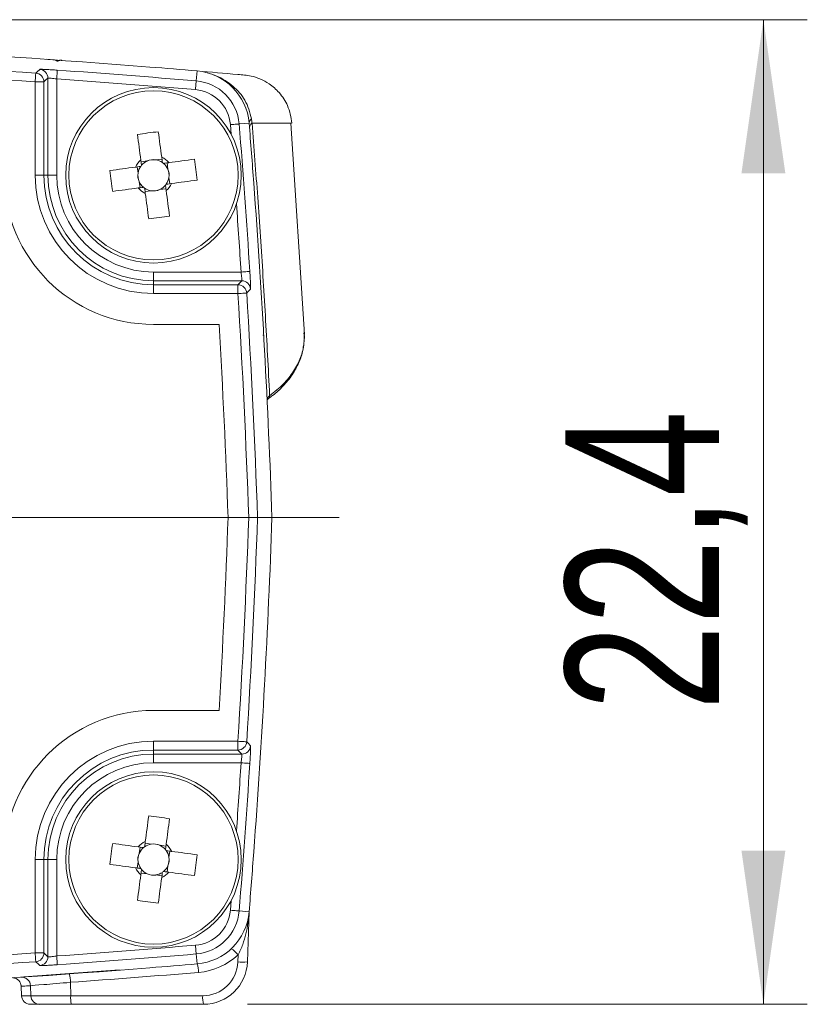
# Model space of a CAD drawing. Header units: millimetres. Extents: x 5 to 415, y 5 to 292.
# Tile 39 of 57: x 298 to 316, y 123 to 146. Entities that reach past the tile are written whole.
import ezdxf

# ---------------------------------------------------------------- set-up
doc = ezdxf.new("R2010")
doc.units = ezdxf.units.MM
doc.linetypes.add('CENTERX2', pattern=[20.32, 12.7, -2.54, 2.54, -2.54])
doc.styles.add('SLDTEXTSTYLE0', font='TXT', dxfattribs={"width": 0.75})
doc.dimstyles.new('SLDDIMSTYLE2', dxfattribs={"dimtxt": 3.5, "dimasz": 3.5, "dimexe": 0, "dimexo": 0.0625, "dimgap": 0.875, "dimtad": 1, "dimdec": 1, "dimrnd": 1e-09, "dimzin": 12, "dimdsep": 46, "dimtxsty": 'SLDTEXTSTYLE0', "dimsah": 1, "dimcen": 0.09, "dimadec": 0, "dimazin": 3, "dimtfac": 1, "dimtmove": 0, "dimatfit": 0, "dimfxl": 1, "dimfrac": 2, "dimtolj": 1, "dimtzin": 12, "dimarcsym": 0})

# ---------------------------------------------------------------- blocks, each defined once
blk = doc.blocks.new('_D_1')
at = {"color": 7, "linetype": 'Continuous', "lineweight": 0}
for p, q in [((289.413, 145.734), (315.785, 145.734)), ((314.785, 123.287), (314.785, 145.734)), ((303.029, 123.287), (315.785, 123.287))]:
    blk.add_line(p, q, dxfattribs=at)
for points in [[(314.785, 145.734), (314.285, 142.234), (315.285, 142.234)], [(314.785, 123.287), (315.285, 126.787), (314.285, 126.787)]]:
    blk.add_solid(points, dxfattribs=at)
at = {"color": 7, "linetype": 'Continuous', "lineweight": 0, "insert": (310.273, 129.985), "char_height": 3.5, "attachment_point": 1, "rotation": 90, "style": 'SLDTEXTSTYLE0'}
blk.add_mtext('22,4', dxfattribs=at)

msp = doc.modelspace()

# ---------------------------------------------------------------- linework, layer by layer
at = {"color": 7, "linetype": 'Continuous', "lineweight": 15}
for p, q in [((298.8, 144.805), (298.607, 144.819)), ((301.862, 144.339), (301.881, 144.566)), ((298.484, 144.402), (298.484, 142.187)), ((298.684, 142.187), (298.684, 144.385)), ((298.192, 144.317), (298.192, 142.187)), ((298.192, 144.317), (298.392, 144.317)), ((298.392, 142.187), (298.392, 144.317)), ((302.841, 143.358), (303.068, 143.376)), ((304.328, 138.556), (304.015, 143.376)), ((301.082, 142.557), (300.94, 142.538)), ((300.519, 142.379), (300.538, 142.237)), ((300.748, 142.513), (300.606, 142.494)), ((301.216, 142.328), (301.197, 142.47)), ((298.192, 142.187), (298.392, 142.187)), ((298.484, 142.187), (298.392, 142.187)), ((298.484, 142.187), (298.684, 142.187)), ((301.26, 141.994), (301.241, 142.136)), ((300.563, 142.045), (300.582, 141.903)), ((301.031, 141.86), (301.173, 141.879)), ((300.697, 141.816), (300.839, 141.835)), ((302.885, 139.981), (300.889, 139.981)), ((300.889, 139.782), (300.889, 139.981)), ((300.889, 139.782), (300.889, 139.69)), ((300.889, 139.782), (302.9, 139.782)), ((300.889, 139.49), (300.889, 139.69)), ((302.813, 139.69), (300.889, 139.69)), ((302.813, 139.49), (302.813, 139.69)), ((300.889, 139.49), (302.813, 139.49)), ((302.384, 138.787), (300.889, 138.787)), ((303.4, 138.542), (303.381, 138.539)), ((303.508, 137.093), (303.51, 137.095)), ((303.259, 134.387), (303.589, 134.387)), ((300.889, 129.987), (302.384, 129.987)), ((302.813, 129.284), (300.889, 129.284)), ((300.889, 129.084), (300.889, 129.284)), ((300.889, 129.084), (302.813, 129.084)), ((300.889, 128.992), (300.889, 129.084)), ((302.813, 129.084), (302.813, 129.284)), ((302.9, 128.992), (300.889, 128.992)), ((300.889, 128.792), (300.889, 128.992)), ((300.889, 128.792), (302.885, 128.792)), ((300.582, 126.87), (300.563, 126.728)), ((300.839, 126.938), (300.697, 126.957)), ((301.173, 126.894), (301.031, 126.913)), ((301.241, 126.637), (301.26, 126.779)), ((298.192, 126.587), (298.192, 124.457)), ((298.392, 126.587), (298.192, 126.587)), ((298.392, 124.457), (298.392, 126.587)), ((298.484, 126.587), (298.392, 126.587)), ((298.484, 126.587), (298.484, 124.371)), ((298.684, 126.587), (298.484, 126.587)), ((298.684, 124.389), (298.684, 126.587)), ((300.538, 126.536), (300.519, 126.394)), ((301.197, 126.303), (301.216, 126.445)), ((300.606, 126.279), (300.748, 126.26)), ((300.94, 126.235), (301.082, 126.216)), ((302.841, 125.416), (303.068, 125.397)), ((303.028, 124.252), (303.068, 125.393)), ((298.392, 124.457), (298.192, 124.457)), ((301.862, 124.434), (301.881, 124.207)), ((302.816, 124.416), (302.811, 124.252)), ((297.933, 123.916), (300.111, 124.069)), ((297.875, 123.699), (297.873, 123.722)), ((297.875, 123.698), (297.875, 123.697)), ((297.875, 123.697), (297.883, 123.48)), ((298.086, 123.711), (298.094, 123.48)), ((299.001, 123.787), (299.002, 123.48)), ((299.002, 123.48), (298.094, 123.48)), ((302.011, 123.48), (299.002, 123.48)), ((298.083, 123.287), (298.291, 123.287)), ((298.291, 123.287), (299.019, 123.287)), ((299.019, 123.287), (302.029, 123.287))]:
    msp.add_line(p, q, dxfattribs=at)
at = {"color": 8, "linetype": 'Continuous', "lineweight": 15}
for p, q in [((302.642, 143.341), (302.66, 143.118)), ((302.66, 125.656), (302.642, 125.432)), ((298.094, 123.48), (297.883, 123.48))]:
    msp.add_line(p, q, dxfattribs=at)
at = {"color": 7, "linetype": 'CENTERX2', "lineweight": 0}
msp.add_line((305.122, 134.387), (260.394, 134.387), dxfattribs=at)
at = {"color": 7, "linetype": 'Continuous', "lineweight": 15, "flags": 128}
for points in [[(298.298, 144.602), (298.288, 144.592), (298.246, 144.553), (298.206, 144.516)], [(298.684, 144.385), (298.687, 144.423), (298.69, 144.46), (298.692, 144.494), (298.694, 144.524), (298.696, 144.549), (298.697, 144.568), (298.698, 144.579), (298.698, 144.584)], [(298.192, 144.317), (298.195, 144.355), (298.198, 144.392), (298.2, 144.426), (298.202, 144.456), (298.204, 144.481), (298.205, 144.499), (298.206, 144.511), (298.206, 144.516)], [(298.392, 144.317), (298.438, 144.36), (298.484, 144.402)], [(301.846, 144.14), (301.849, 144.178), (301.852, 144.215), (301.855, 144.249), (301.857, 144.279), (301.859, 144.304), (301.861, 144.323), (301.862, 144.334), (301.862, 144.339)], [(302.642, 143.341), (302.68, 143.345), (302.717, 143.348), (302.751, 143.35), (302.781, 143.353), (302.805, 143.355), (302.824, 143.356), (302.836, 143.357), (302.841, 143.358)], [(300.523, 143.116), (300.532, 143.045), (300.542, 142.974), (300.552, 142.901), (300.561, 142.829), (300.571, 142.756), (300.581, 142.683), (300.591, 142.609), (300.601, 142.535)], [(301.076, 142.599), (301.067, 142.673), (301.057, 142.746), (301.047, 142.819), (301.037, 142.892), (301.027, 142.965), (301.018, 143.037), (301.008, 143.109), (300.999, 143.18)], [(301.819, 142.553), (301.748, 142.544), (301.676, 142.534), (301.604, 142.524), (301.532, 142.515), (301.459, 142.505), (301.385, 142.495), (301.312, 142.485), (301.238, 142.475)], [(300.477, 142.374), (300.403, 142.364), (300.33, 142.354), (300.257, 142.344), (300.184, 142.334), (300.111, 142.325), (300.039, 142.315), (299.967, 142.305), (299.896, 142.296)], [(299.96, 141.82), (300.031, 141.83), (300.103, 141.839), (300.175, 141.849), (300.247, 141.859), (300.32, 141.868), (300.394, 141.878), (300.467, 141.888), (300.541, 141.898)], [(301.301, 142), (301.375, 142.009), (301.449, 142.019), (301.522, 142.029), (301.595, 142.039), (301.668, 142.049), (301.74, 142.058), (301.812, 142.068), (301.883, 142.077)], [(300.702, 141.775), (300.712, 141.701), (300.722, 141.627), (300.732, 141.554), (300.742, 141.481), (300.751, 141.408), (300.761, 141.336), (300.771, 141.264), (300.78, 141.193)], [(301.256, 141.257), (301.246, 141.328), (301.237, 141.4), (301.227, 141.472), (301.217, 141.545), (301.208, 141.617), (301.198, 141.691), (301.188, 141.764), (301.178, 141.838)], [(302.885, 139.981), (302.923, 139.984), (302.96, 139.986), (302.994, 139.988), (303.024, 139.99), (303.049, 139.992), (303.068, 139.993), (303.08, 139.994), (303.085, 139.994)], [(302.9, 139.782), (302.857, 139.736), (302.813, 139.69)], [(302.813, 139.49), (302.852, 139.492), (302.889, 139.494), (302.923, 139.496), (302.953, 139.498), (302.978, 139.5), (302.996, 139.501), (303.008, 139.502), (303.013, 139.502)], [(303.013, 139.502), (303.023, 139.512), (303.062, 139.554), (303.099, 139.594)], [(302.813, 129.284), (302.852, 129.281), (302.889, 129.279), (302.923, 129.277), (302.953, 129.275), (302.978, 129.274), (302.996, 129.272), (303.008, 129.272), (303.013, 129.271)], [(302.813, 129.084), (302.857, 129.038), (302.9, 128.992)], [(303.099, 129.179), (303.09, 129.19), (303.05, 129.232), (303.013, 129.271)], [(303.085, 128.779), (303.08, 128.779), (303.068, 128.78), (303.049, 128.781), (303.024, 128.783), (302.994, 128.785), (302.96, 128.787), (302.923, 128.789), (302.885, 128.792)], [(300.78, 127.58), (300.771, 127.509), (300.761, 127.437), (300.751, 127.365), (300.742, 127.292), (300.732, 127.219), (300.722, 127.146), (300.712, 127.073), (300.702, 126.999)], [(301.178, 126.935), (301.188, 127.009), (301.198, 127.083), (301.208, 127.156), (301.217, 127.229), (301.227, 127.301), (301.237, 127.374), (301.246, 127.445), (301.256, 127.516)], [(300.541, 126.875), (300.467, 126.885), (300.394, 126.895), (300.32, 126.905), (300.247, 126.915), (300.175, 126.924), (300.103, 126.934), (300.031, 126.944), (299.96, 126.953)], [(301.883, 126.696), (301.812, 126.705), (301.74, 126.715), (301.668, 126.725), (301.595, 126.734), (301.522, 126.744), (301.449, 126.754), (301.375, 126.764), (301.301, 126.774)], [(299.896, 126.477), (299.967, 126.468), (300.039, 126.458), (300.111, 126.449), (300.184, 126.439), (300.257, 126.429), (300.33, 126.419), (300.403, 126.409), (300.477, 126.4)], [(300.601, 126.238), (300.591, 126.164), (300.581, 126.091), (300.571, 126.017), (300.561, 125.945), (300.552, 125.872), (300.542, 125.8), (300.532, 125.728), (300.523, 125.657)], [(300.999, 125.593), (301.008, 125.664), (301.018, 125.736), (301.027, 125.808), (301.037, 125.881), (301.047, 125.954), (301.057, 126.027), (301.067, 126.101), (301.076, 126.175)], [(301.238, 126.298), (301.312, 126.288), (301.385, 126.278), (301.459, 126.268), (301.532, 126.259), (301.604, 126.249), (301.676, 126.239), (301.748, 126.23), (301.819, 126.22)], [(302.841, 125.416), (302.836, 125.416), (302.824, 125.417), (302.805, 125.418), (302.781, 125.42), (302.751, 125.423), (302.717, 125.426), (302.68, 125.429), (302.642, 125.432)], [(301.862, 124.434), (301.862, 124.439), (301.861, 124.451), (301.859, 124.469), (301.857, 124.494), (301.855, 124.524), (301.852, 124.558), (301.849, 124.595), (301.846, 124.633)], [(298.206, 124.257), (298.206, 124.262), (298.205, 124.274), (298.204, 124.293), (298.202, 124.317), (298.2, 124.348), (298.198, 124.382), (298.195, 124.418), (298.192, 124.457)], [(298.484, 124.371), (298.438, 124.414), (298.392, 124.457)], [(298.698, 124.189), (298.698, 124.194), (298.697, 124.206), (298.696, 124.224), (298.694, 124.249), (298.692, 124.279), (298.69, 124.313), (298.687, 124.35), (298.684, 124.389)], [(298.206, 124.257), (298.217, 124.247), (298.258, 124.208), (298.298, 124.171)]]:
    msp.add_lwpolyline(points, dxfattribs=at)
at = {"color": 7, "linetype": 'Continuous', "lineweight": 15}
for centre, radius in [((300.889, 142.187), 2), ((300.889, 142.187), 1.928), ((300.889, 126.587), 2), ((300.889, 126.587), 1.928)]:
    msp.add_circle(centre, radius, dxfattribs=at)
for centre, radius, start, end in [((282.389, -86.613), 232, 85.44631, 88.49683), ((282.389, -86.613), 231.67, 86.08523, 88.46173), ((282.389, -86.613), 231.47, 86.08523, 88.46173), ((298.284, 144.402), 0.2, 0.0429, 86.0215), ((282.389, -86.613), 231.772, 85.18047, 85.96498), ((282.389, -86.613), 232, 85.18047, 85.44631), ((301.772, 143.271), 1.3, 4.6392, 85.1805), ((298.192, 144.316), 0.2, 0.0429, 86.0422), ((282.389, -86.613), 231.572, 85.18047, 85.96498), ((301.772, 143.271), 1.072, 4.6392, 85.1805), ((301.772, 143.271), 0.872, 4.6392, 85.1805), ((303.183, 143.378), 0.115, 123.651, 180.8559), ((108.208, 127.564), 195.272, 3.64974, 4.63923), ((108.208, 127.564), 195.5, 4.23725, 4.63923), ((301.699, 136.136), 7.078, 95.6746, 99.5607), ((300.889, 142.187), 0.356, 81.7855, 113.4498), ((300.889, 142.187), 0.453, 39.6455, 65.5898), ((294.839, 141.377), 7.079, 5.6748, 9.5606), ((300.889, 142.187), 0.453, 129.6455, 155.5898), ((300.889, 142.187), 0.356, 145.1553, 171.7855), ((300.889, 142.187), 0.356, 140.08, 145.1553), ((300.889, 142.187), 0.356, 113.4498, 140.08), ((300.889, 142.187), 0.355, 55.1553, 81.7855), ((300.889, 142.187), 0.355, 50.08, 55.1553), ((300.889, 142.187), 0.355, 23.4498, 50.08), ((300.889, 142.187), 0.355, 351.7855, 23.4498), ((300.889, 142.187), 3.4, 180, 270), ((300.889, 142.187), 2.697, 180, 270), ((300.889, 142.187), 2.497, 180, 270), ((300.889, 142.187), 2.405, 180, 270), ((300.889, 142.187), 2.205, 180, 270), ((306.939, 142.996), 7.078, 185.6744, 189.5609), ((300.889, 142.187), 0.356, 171.7855, 203.4498), ((300.889, 142.187), 0.355, 325.1553, 351.7855), ((300.889, 142.187), 0.453, 219.6455, 245.5898), ((300.889, 142.187), 0.356, 203.4498, 230.08), ((300.889, 142.187), 0.356, 230.08, 235.1553), ((300.889, 142.187), 0.356, 235.1553, 261.7855), ((300.889, 142.187), 0.355, 293.4498, 320.08), ((300.889, 142.187), 0.355, 320.08, 325.1553), ((300.889, 142.187), 0.453, 309.6455, 335.5898), ((108.208, 127.564), 195.5, 2, 4.23725), ((300.889, 142.187), 0.356, 261.7855, 293.4498), ((300.08, 148.237), 7.078, 275.6746, 279.5608), ((302.813, 139.49), 0.2, 3.5496, 89.9576), ((302.9, 139.581), 0.2, 3.5743, 89.9577), ((108.208, 127.564), 194.97, 2.00544, 3.50685), ((108.208, 127.564), 195.17, 2.00338, 3.50685), ((108.208, 127.564), 194.5, 2.01029, 3.30786), ((108.208, 141.209), 194.5, 356.69214, 357.98971), ((108.208, 141.209), 194.97, 356.49315, 357.99456), ((108.208, 141.209), 195.17, 356.49315, 357.99662), ((108.208, 141.209), 195.5, 355.76275, 358), ((300.889, 126.587), 3.4, 90, 180), ((300.889, 126.587), 2.697, 90, 180), ((300.889, 126.587), 2.497, 90, 180), ((302.813, 129.284), 0.2, 270.0424, 356.4504), ((302.9, 129.192), 0.2, 270.0423, 356.4257), ((300.889, 126.587), 2.405, 90, 180), ((300.889, 126.587), 2.205, 90, 180), ((108.208, 141.209), 195.272, 355.36077, 356.35026), ((300.08, 120.537), 7.078, 80.4392, 84.3254), ((306.939, 125.778), 7.078, 170.4391, 174.3256), ((300.889, 126.587), 0.453, 114.4102, 140.3545), ((300.889, 126.587), 0.355, 129.92, 156.5502), ((300.889, 126.587), 0.355, 124.8447, 129.92), ((300.889, 126.587), 0.355, 98.2145, 124.8447), ((300.889, 126.587), 0.355, 66.5502, 98.2145), ((300.889, 126.587), 0.355, 39.92, 66.5502), ((300.889, 126.587), 0.453, 24.4102, 50.3545), ((300.889, 126.587), 0.355, 156.5502, 188.2145), ((300.889, 126.587), 0.355, 34.8447, 39.92), ((300.889, 126.587), 0.356, 8.2145, 34.8447), ((300.889, 126.587), 0.356, 336.5502, 8.2145), ((294.839, 127.396), 7.079, 350.4394, 354.3252), ((108.208, 141.209), 195.5, 355.36077, 355.76275), ((300.889, 126.587), 0.453, 204.4102, 230.3545), ((300.889, 126.587), 0.355, 188.2145, 214.8447), ((300.889, 126.587), 0.355, 214.8447, 219.92), ((300.889, 126.587), 0.356, 309.92, 336.5502), ((300.889, 126.587), 0.355, 219.92, 246.5502), ((300.889, 126.587), 0.356, 246.5502, 278.2145), ((300.889, 126.587), 0.356, 278.2145, 304.8447), ((300.889, 126.587), 0.453, 294.4102, 320.3545), ((300.889, 126.587), 0.356, 304.8447, 309.92), ((301.699, 132.637), 7.078, 260.4393, 264.3254), ((301.772, 125.502), 0.872, 274.8195, 355.3608), ((301.772, 125.502), 1.072, 274.8195, 355.3608), ((301.772, 125.502), 1.3, 274.8195, 355.3608), ((303.2, 125.387), 0.133, 175.383, 179.2567), ((282.389, 355.387), 231.572, 274.03502, 274.81953), ((282.389, 355.387), 231.47, 271.53827, 273.91477), ((298.192, 124.457), 0.2, 273.9578, 359.9571), ((298.284, 124.371), 0.2, 273.9785, 359.9571), ((282.389, 355.387), 231.772, 274.03502, 274.81953), ((301.79, 125.509), 1.5, 274.8195, 313.1963), ((302.335, 124.036), 0.613, 38.2842, 57.7688), ((282.389, 355.387), 231.67, 271.53827, 273.91477), ((282.389, 355.387), 232, 274.55369, 274.81953), ((301.363, 124.016), 0.552, 359.9047, 20.2769), ((302.011, 124.28), 0.8, 270, 358), ((302.029, 124.287), 1, 270, 358), ((302.919, 125.72), 1.472, 265.7673, 274.2327), ((282.389, 355.387), 232, 271.50317, 274.55369), ((298.448, 123.795), 0.553, 359.2024, 19.5082), ((282.407, 355.394), 232.2, 274.09816, 274.81953), ((297.675, 123.69), 0.2, 2.0161, 86.7013), ((297.887, 123.705), 0.199, 1.7509, 93.5094), ((298.083, 123.487), 0.2, 182, 270), ((298.292, 123.485), 0.199, 181.6835, 269.7092), ((299.562, 123.433), 0.562, 175.2306, 195.0841), ((302.571, 123.433), 0.562, 175.23, 195.0835)]:
    msp.add_arc(centre, radius, start, end, dxfattribs=at)
at = {"color": 8, "linetype": 'Continuous', "lineweight": 15}
for centre, radius, start, end in [((298.593, 144.623), 0.197, 55.7853, 85.975), ((108.208, 127.564), 195.072, 3.64974, 4.10665), ((303.462, 137.151), 0.0737, 310.2959, 7.9571), ((108.208, 141.209), 195.072, 355.89335, 356.35026)]:
    msp.add_arc(centre, radius, start, end, dxfattribs=at)
at = {"color": 7, "linetype": 'Continuous', "lineweight": 15}
for centre, major_axis, start_param, end_param in [((300.884, 142.23), (-0.042, 0.311), 5.965618, 6.600753), ((300.933, 142.192), (0.311, 0.042), 5.965618, 6.600753), ((300.846, 142.181), (0.311, 0.042), 2.824025, 3.45916), ((300.895, 142.143), (-0.042, 0.311), 2.824025, 3.45916), ((300.895, 126.63), (0.042, 0.311), 5.965618, 6.600753), ((300.846, 126.592), (0.311, -0.042), 2.824025, 3.45916), ((300.933, 126.581), (0.311, -0.042), 5.965618, 6.600753), ((300.884, 126.543), (0.042, 0.311), 2.824025, 3.45916)]:
    msp.add_ellipse(centre, major_axis=major_axis, ratio=0.990116, start_param=start_param, end_param=end_param, dxfattribs=at)
for points, knots in [([(298.607, 144.819), (298.513, 144.826), (298.417, 144.832), (298.443, 144.831), (298.444, 144.83)], [0, 0, 0, 0, 0.991168, 1, 1, 1, 1]), ([(298.797, 144.808), (298.788, 144.808), (298.774, 144.809), (298.777, 144.809), (298.762, 144.809), (298.751, 144.808), (298.737, 144.805), (298.719, 144.797), (298.708, 144.787), (298.702, 144.783)], [0, 0, 0, 0, 0.514243, 0.84813, 0.899417, 0.920932, 0.940948, 0.970959, 1, 1, 1, 1]), ([(298.81, 144.806), (298.799, 144.807), (298.783, 144.808), (298.782, 144.808), (298.782, 144.808)], [0, 0, 0, 0, 0.745238, 1, 1, 1, 1]), ([(298.298, 144.602), (298.3, 144.602), (298.306, 144.604), (298.353, 144.603), (298.443, 144.6), (298.563, 144.593), (298.653, 144.587), (298.698, 144.584)], [0, 0, 0, 0, 0.126355, 0.344079, 0.56238, 0.781179, 1, 1, 1, 1]), ([(304.044, 143.376), (304.02, 143.511), (303.978, 143.755), (303.78, 144.058), (303.556, 144.262), (303.331, 144.385), (303.09, 144.464), (302.601, 144.502), (302.191, 144.539), (301.881, 144.566)], [0, 0, 0, 0, 0.185521, 0.334359, 0.450703, 0.535683, 0.605249, 0.702353, 1, 1, 1, 1]), ([(298.484, 144.402), (298.485, 144.403), (298.488, 144.404), (298.512, 144.404), (298.557, 144.4), (298.617, 144.394), (298.662, 144.388), (298.684, 144.385)], [0, 0, 0, 0, 0.126162, 0.343432, 0.561445, 0.780427, 1, 1, 1, 1]), ([(303.133, 143.376), (303.133, 143.376), (303.129, 143.408), (303.124, 143.441), (303.119, 143.474)], [0, 0, 0, 0, 0.000433, 1, 1, 1, 1]), ([(303.077, 143.267), (303.077, 143.276), (303.077, 143.296), (303.088, 143.325), (303.106, 143.352), (303.124, 143.368), (303.133, 143.376)], [0, 0, 0, 0, 0.250031, 0.500042, 0.750036, 1, 1, 1, 1]), ([(304.026, 143.376), (304.03, 143.376), (304.04, 143.376), (303.896, 143.376), (303.62, 143.376), (303.296, 143.376), (303.133, 143.376)], [0, 0, 0, 0, 0.1353666, 0.4227314, 0.7109872, 1, 1, 1, 1]), ([(303.535, 137.161), (303.52, 137.47), (303.474, 138.379), (303.386, 139.888), (303.269, 141.651), (303.178, 142.813), (303.134, 143.376)], [0, 0, 0, 0, 0.149055, 0.438584, 0.728113, 1, 1, 1, 1]), ([(301.093, 142.478), (301.091, 142.491), (301.086, 142.528), (301.081, 142.567), (301.077, 142.594), (301.076, 142.599)], [0, 0, 0, 0, 0.290536, 0.882549, 1, 1, 1, 1]), ([(300.598, 142.39), (300.585, 142.388), (300.548, 142.383), (300.509, 142.378), (300.482, 142.374), (300.477, 142.374)], [0, 0, 0, 0, 0.290536, 0.88255, 1, 1, 1, 1]), ([(300.601, 142.535), (300.601, 142.531), (300.605, 142.504), (300.61, 142.465), (300.615, 142.427), (300.617, 142.415)], [0, 0, 0, 0, 0.117451, 0.709464, 1, 1, 1, 1]), ([(301.238, 142.475), (301.233, 142.475), (301.206, 142.471), (301.167, 142.466), (301.13, 142.461), (301.118, 142.459)], [0, 0, 0, 0, 0.11745, 0.709464, 1, 1, 1, 1]), ([(300.541, 141.898), (300.545, 141.898), (300.572, 141.902), (300.611, 141.907), (300.649, 141.912), (300.661, 141.914)], [0, 0, 0, 0, 0.117451, 0.709464, 1, 1, 1, 1]), ([(300.686, 141.895), (300.688, 141.883), (300.693, 141.845), (300.698, 141.806), (300.702, 141.779), (300.702, 141.775)], [0, 0, 0, 0, 0.290536, 0.882549, 1, 1, 1, 1]), ([(301.178, 141.838), (301.178, 141.843), (301.174, 141.87), (301.169, 141.909), (301.164, 141.946), (301.162, 141.959)], [0, 0, 0, 0, 0.117451, 0.709464, 1, 1, 1, 1]), ([(301.181, 141.984), (301.194, 141.985), (301.231, 141.99), (301.27, 141.995), (301.297, 141.999), (301.301, 142)], [0, 0, 0, 0, 0.290536, 0.882549, 1, 1, 1, 1]), ([(302.9, 139.782), (302.901, 139.784), (302.902, 139.79), (302.901, 139.826), (302.897, 139.878), (302.891, 139.933), (302.887, 139.968), (302.885, 139.981)], [0, 0, 0, 0, 0.217395, 0.434755, 0.652365, 0.870723, 1, 1, 1, 1]), ([(303.085, 139.994), (303.086, 139.968), (303.091, 139.897), (303.096, 139.786), (303.101, 139.683), (303.102, 139.611), (303.1, 139.6), (303.099, 139.594)], [0, 0, 0, 0, 0.12888, 0.346936, 0.56467, 0.782361, 1, 1, 1, 1]), ([(304.318, 138.595), (304.321, 138.514), (304.328, 138.325), (304.247, 138.028), (304.091, 137.716), (303.858, 137.418), (303.644, 137.248), (303.535, 137.161)], [0, 0, 0, 0, 0.153702, 0.358252, 0.568732, 0.781037, 1, 1, 1, 1]), ([(304.317, 138.408), (304.322, 138.438), (304.332, 138.503), (304.323, 138.568), (304.319, 138.602)], [0, 0, 0, 0, 0.46736, 1, 1, 1, 1]), ([(303.505, 137.098), (303.538, 137.12), (303.666, 137.204), (303.852, 137.385), (304.058, 137.634), (304.205, 137.912), (304.289, 138.138), (304.301, 138.271), (304.305, 138.305)], [0, 0, 0, 0, 0.072995, 0.27874, 0.496487, 0.712976, 0.926682, 1, 1, 1, 1]), ([(303.478, 137.058), (303.479, 137.074), (303.482, 137.106), (303.508, 137.14), (303.529, 137.156), (303.535, 137.161)], [0, 0, 0, 0, 0.414507, 0.829153, 1, 1, 1, 1]), ([(303.478, 137.058), (303.478, 137.058), (303.478, 137.057), (303.474, 137.064), (303.501, 137.087), (303.511, 137.094)], [0, 0, 0, 0, 0.226332, 0.732113, 1, 1, 1, 1]), ([(303.059, 134.387), (303.063, 134.387), (303.076, 134.387), (303.111, 134.387), (303.163, 134.387), (303.215, 134.387), (303.251, 134.387), (303.256, 134.387), (303.259, 134.387)], [0, 0, 0, 0, 0.034763, 0.127189, 0.345522, 0.563724, 0.781858, 1, 1, 1, 1]), ([(303.099, 129.179), (303.1, 129.177), (303.101, 129.171), (303.101, 129.125), (303.098, 129.034), (303.093, 128.914), (303.087, 128.824), (303.085, 128.779)], [0, 0, 0, 0, 0.126555, 0.344326, 0.562578, 0.781273, 1, 1, 1, 1]), ([(302.885, 128.792), (302.888, 128.814), (302.893, 128.859), (302.899, 128.919), (302.902, 128.964), (302.902, 128.988), (302.9, 128.991), (302.9, 128.992)], [0, 0, 0, 0, 0.219308, 0.438112, 0.656117, 0.873559, 1, 1, 1, 1]), ([(300.661, 126.859), (300.649, 126.861), (300.611, 126.866), (300.572, 126.871), (300.545, 126.875), (300.541, 126.875)], [0, 0, 0, 0, 0.290536, 0.882549, 1, 1, 1, 1]), ([(300.702, 126.999), (300.702, 126.994), (300.698, 126.967), (300.693, 126.928), (300.688, 126.891), (300.686, 126.878)], [0, 0, 0, 0, 0.1174505, 0.7094635, 1, 1, 1, 1]), ([(301.162, 126.815), (301.164, 126.827), (301.169, 126.865), (301.174, 126.904), (301.178, 126.931), (301.178, 126.935)], [0, 0, 0, 0, 0.290536, 0.882549, 1, 1, 1, 1]), ([(301.301, 126.774), (301.297, 126.774), (301.27, 126.778), (301.231, 126.783), (301.194, 126.788), (301.181, 126.79)], [0, 0, 0, 0, 0.117451, 0.709464, 1, 1, 1, 1]), ([(300.477, 126.4), (300.482, 126.399), (300.509, 126.395), (300.548, 126.39), (300.585, 126.385), (300.598, 126.384)], [0, 0, 0, 0, 0.11745, 0.709464, 1, 1, 1, 1]), ([(300.617, 126.359), (300.615, 126.346), (300.61, 126.309), (300.605, 126.27), (300.601, 126.243), (300.601, 126.238)], [0, 0, 0, 0, 0.290536, 0.882549, 1, 1, 1, 1]), ([(301.076, 126.175), (301.077, 126.179), (301.081, 126.206), (301.086, 126.245), (301.091, 126.283), (301.093, 126.295)], [0, 0, 0, 0, 0.117451, 0.709464, 1, 1, 1, 1]), ([(301.118, 126.314), (301.13, 126.312), (301.167, 126.307), (301.206, 126.302), (301.233, 126.298), (301.238, 126.298)], [0, 0, 0, 0, 0.290536, 0.88255, 1, 1, 1, 1]), ([(302.816, 124.416), (302.857, 124.491), (302.892, 124.57), (302.95, 124.73), (302.974, 124.811), (303.015, 124.975), (303.03, 125.058), (303.048, 125.182), (303.054, 125.224), (303.06, 125.286), (303.062, 125.307), (303.064, 125.338), (303.065, 125.348), (303.066, 125.369), (303.067, 125.379), (303.068, 125.388)], [0, 0, 0, 0, 0.25, 0.25, 0.5, 0.5, 0.75, 0.75, 0.875, 0.875, 0.9375, 0.9375, 0.96875, 0.96875, 1, 1, 1, 1]), ([(303.068, 125.388), (303.068, 125.389), (303.068, 125.391), (303.068, 125.391), (303.068, 125.392), (303.068, 125.392), (303.068, 125.392), (303.068, 125.393), (303.068, 125.393), (303.068, 125.393)], [0, 0, 0, 0, 0.000004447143, 0.000004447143, 0.000004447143, 0.000006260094, 0.000006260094, 0.000006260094, 0.000007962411, 0.000007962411, 0.000007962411, 0.000007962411]), ([(298.684, 124.389), (298.671, 124.387), (298.635, 124.382), (298.58, 124.375), (298.529, 124.37), (298.493, 124.369), (298.487, 124.37), (298.484, 124.371)], [0, 0, 0, 0, 0.129796, 0.348236, 0.565737, 0.782869, 1, 1, 1, 1]), ([(298.698, 124.189), (298.672, 124.187), (298.601, 124.182), (298.49, 124.176), (298.387, 124.171), (298.315, 124.169), (298.304, 124.171), (298.298, 124.171)], [0, 0, 0, 0, 0.129287, 0.347307, 0.564925, 0.782484, 1, 1, 1, 1]), ([(298.086, 123.711), (298.119, 123.714), (298.227, 123.723), (298.559, 123.75), (298.774, 123.768), (299.001, 123.787)], [0, 0, 0, 0, 0.5, 0.5, 1, 1, 1, 1])]:
    msp.add_open_spline(points, degree=3, knots=knots, dxfattribs=at)
at = {"color": 8, "linetype": 'Continuous', "lineweight": 15}
for points, knots in [([(303.119, 143.474), (303.082, 143.62), (303.012, 143.897), (302.713, 144.229), (302.429, 144.416), (302.229, 144.487), (302.187, 144.502)], [0, 0, 0, 0, 0.335038, 0.629931, 0.922051, 1, 1, 1, 1]), ([(297.876, 123.697), (297.884, 123.698), (297.901, 123.699), (298.024, 123.707), (298.086, 123.711)], [0, 0, 0, 0, 0.494718, 1, 1, 1, 1])]:
    msp.add_open_spline(points, degree=3, knots=knots, dxfattribs=at)

# ---------------------------------------------------------------- dimensions: what is measured, and where the dimension line sits
at = {"color": 7, "linetype": 'Continuous', "lineweight": 0}
dim = msp.add_linear_dim(base=(314.785, 145.734), p1=(302.029, 123.287), p2=(288.413, 145.734), angle=90, dimstyle='SLDDIMSTYLE2', dxfattribs=at)
dim.commit()
dim.dimension.update_dxf_attribs({"geometry": '_D_1', "text_midpoint": (314.785, 134.51), "dimtype": 160})

doc.saveas('drawing.dxf')
